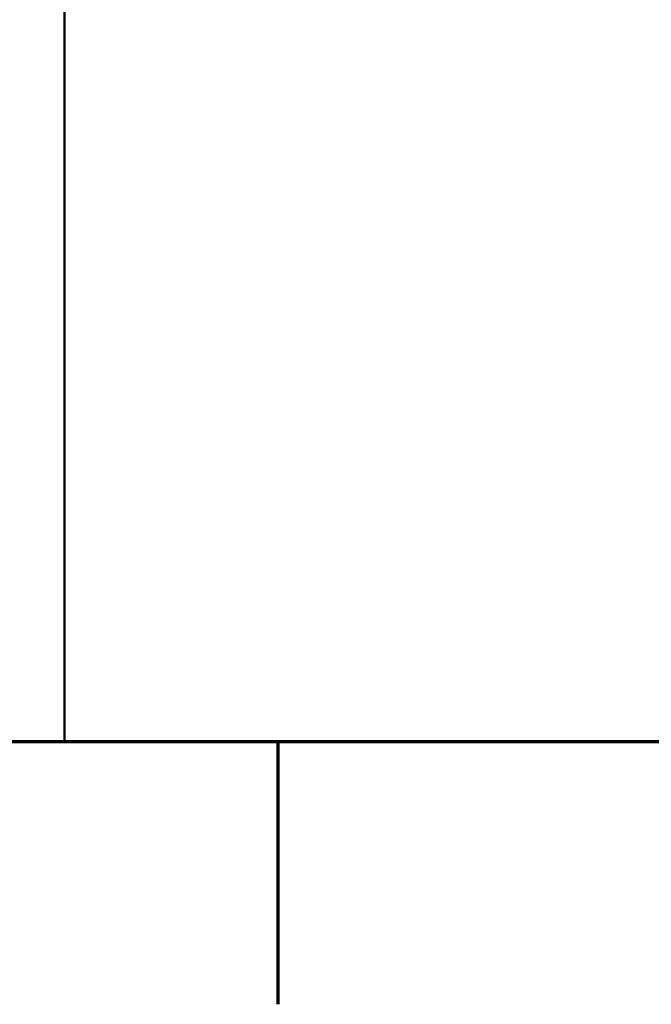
# Model space of a CAD drawing. Header units: inches. Extents: x 0.1 to 16.9, y 0.4 to 10.6.
# Tile 5 of 25: x 12.593 to 12.978, y 0.46 to 1.06. Entities that reach past the tile are written whole.
import ezdxf

# ---------------------------------------------------------------- set-up
doc = ezdxf.new("R2010")
doc.units = ezdxf.units.IN
doc.header["$MEASUREMENT"] = 0
doc.layers.add('Border (ANSI)', color=7, linetype='Continuous', lineweight=70)
doc.layers.add('Title (ANSI)', color=7, linetype='Continuous', lineweight=50)
doc.styles.add('Note Text (ANSI)', font='tahoma.ttf')
doc.styles.add('Text Style107', font='arialbd.ttf')
doc.styles.add('Text Style109', font='arialbd.ttf')
doc.styles.add('Text Style47', font='ARIALN.TTF')
doc.styles.add('Text Style50', font='arial.ttf')
doc.styles.add('Text Style55', font='arial.ttf')
doc.styles.add('Text Style59', font='arial.ttf')

# ---------------------------------------------------------------- blocks, each defined once
blk = doc.blocks.new('Borders Default Border')
at = {"layer": 'Border (ANSI)'}
blk.add_line((12.75, 0.62), (12.75, 0.46), dxfattribs=at)
at = {"layer": 'Border (ANSI)', "flags": 128}
blk.add_lwpolyline([(0.38, 0.62), (0.38, 10.38), (16.62, 10.38), (16.62, 0.62), (0.38, 0.62)], dxfattribs=at)
blk = doc.blocks.new('Title Blocks ICD TITLE BLOCK MM CUSTOMER')
at = {"layer": 'Title (ANSI)'}
for p, q in [((7.26137, 8.21203), (7.26137, 7.19206)), ((11.26137, 7.19206), (3.26137, 7.19206))]:
    blk.add_line(p, q, dxfattribs=at)
at = {"layer": 'Title (ANSI)', "insert": (5.26623, 7.9013), "char_height": 0.054, "attachment_point": 2, "line_spacing_factor": 0.941891, "style": 'Note Text (ANSI)'}
blk.add_mtext('\\fArial Narrow|b0|i0;\\H0.0540;THIS DOCUMENT, INCLUDING THE DRAWING AND INFORMATION CONTAINED THEREON, IS CONFIDENTIAL AND IS THE \\PEXCLUSIVE PROPERTY OF EATON CORPORATION, AND IS MERELY ON LOAN AND SUBJECT TO RECALL BY EATON AT ANY TIME.\\PBY TAKING POSSESSION OF THIS DOCUMENT, THE RECIPIENT ACKNOWLEDGES AND AGREES THAT THIS DOCUMENT CANNOT\\PBE USED IN ANY MANNER ADVERSE TO THE INTERESTS OF EATON AND THAT NO PORTION OF THIS DOCUMENT MAY BE\\PCOPIED OR OTHERWISE REPRODUCED WITHOUT THE PRIOR WRITTEN CONSENT OF EATON. IN THE CASE OF CONFLICTING\\PCONTRACTUAL PROVISIONS, THIS NOTICE SHALL GOVERN THE STATUS OF THIS DOCUMENT.', dxfattribs=at)
at = {"layer": 'Title (ANSI)'}
for tag, p, height, style in [('<TITLE_1>_001', (3.67519, 8.33746), 0.09, 'Text Style50'), ('DESIGNER_001', (8.77913, 8.32936), 0.09, 'Text Style50'), ('<DRAWN_DATE>_001', (10.56064, 8.32936), 0.09, 'Text Style50'), ('<PART_NUMBER>_001', (8.94826, 7.91472), 0.24, 'Text Style109'), ('Sheet_Size_001', (7.36508, 7.90552), 0.13, 'Text Style55'), ('<REVISION_NUMBER>_001', (10.77172, 7.85278), 0.18, 'Text Style107'), ('Number_of_sheets_001', (11.09697, 7.2619), 0.08, 'Text Style59'), ('Sheet_Number_001', (10.80007, 7.2619), 0.08, 'Text Style59'), ('COPYRIGHT_YEAR_001', (4.6229, 7.27065), 0.07, 'Text Style47'), ('<SCALE>_001', (9.82544, 7.2503), 0.08, 'Text Style59')]:
    blk.add_attdef(tag, p, '', height=height, dxfattribs=dict(at, style=style))

msp = doc.modelspace()

# ---------------------------------------------------------------- block references
for name, p in [('Borders Default Border', (0, 0)), ('Title Blocks ICD TITLE BLOCK MM CUSTOMER', (5.35863, -6.57206))]:
    msp.add_blockref(name, p)

doc.saveas('drawing.dxf')
